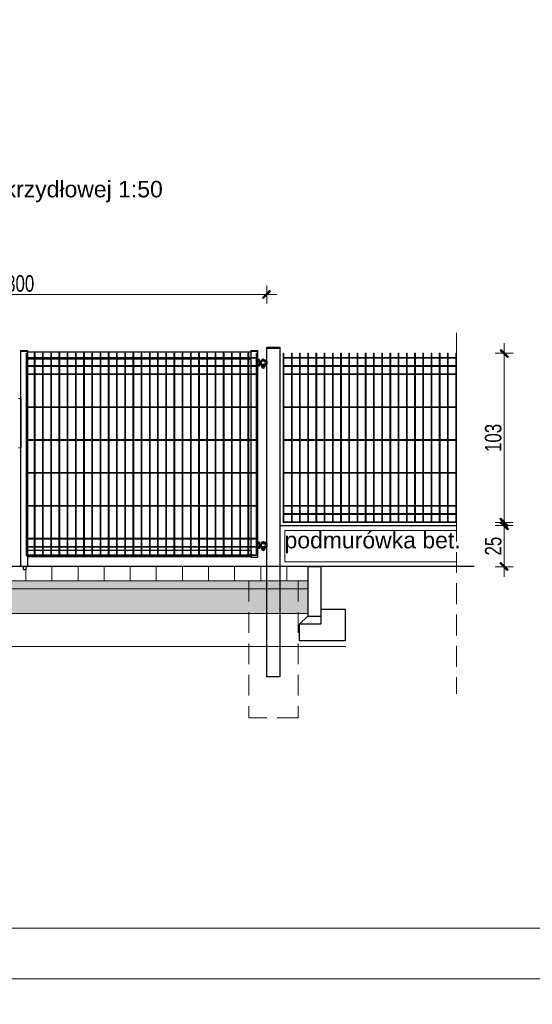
# Model space of a CAD drawing. Header units: millimetres. Extents: x 14041 to 23361, y -6349 to 12956.
# Tile 13 of 106: x 21755 to 22379, y -3410 to -2212. Entities that reach past the tile are written whole.
import ezdxf

# ---------------------------------------------------------------- set-up
doc = ezdxf.new("R2010")
doc.units = ezdxf.units.MM
doc.linetypes.add('KRESKOWA', pattern=[19.05, 12.7, -6.35])
for name, color, linetype, lineweight in [('__A-Wymiary', 7, 'Continuous', 13), ('A-ogrodzenie', 6, 'Continuous', 9), ('A-opisy', 7, 'Continuous', 18), ('A-przekrojowa', 5, 'Continuous', 35), ('A-przerywana', 4, 'KRESKOWA', 5), ('A-Tabelka', 7, 'Continuous', 18), ('A-teren', 7, 'Continuous', 30), ('A-WYMIARY', 7, 'Continuous', 9), ('A-wypełnienie', 252, 'Continuous', 9)]:
    doc.layers.add(name, color=color, linetype=linetype, lineweight=lineweight)
doc.styles.add('OP.3', font='arial.ttf', dxfattribs={"height": 16})
doc.styles.add('WYMIARY', font='swisscl.ttf')
doc.dimstyles.new('G100', dxfattribs={"dimtxt": 20, "dimasz": 1.55, "dimexe": 1.25, "dimexo": 0.625, "dimgap": 3, "dimtad": 1, "dimdec": 1, "dimrnd": 0.5, "dimzin": 9, "dimtxsty": 'WYMIARY', "dimblk": 'W', "dimcen": 3, "dimse1": 1, "dimse2": 1, "dimclrd": 256, "dimclrt": 7, "dimadec": 0, "dimazin": 0, "dimtm": 1e-09, "dimtfac": 1, "dimtdec": 1, "dimtmove": 0, "dimatfit": 0, "dimldrblk": 'W', "dimfxl": 0, "dimlwd": 9, "dimarcsym": 0})

# ---------------------------------------------------------------- blocks, each defined once
blk = doc.blocks.new('W')
at = {"layer": 'A-WYMIARY'}
h = blk.add_hatch(color=256, dxfattribs=at)
h.paths.add_polyline_path([(0, 0.76), (0, 0), (0.65, 0), (2.98, 2.33), (2.27, 3.04)])
h.paths.add_polyline_path([(-0.56, 0.21), (-0.76, 0), (0, 0), (0, 0.76)])
h.paths.add_polyline_path([(0, -0.65), (0.15, -0.5), (0.65, 0), (0, 0)])
h.paths.add_polyline_path([(0, 0), (-0.76, 0), (-3.39, -2.62), (-2.68, -3.33), (0, -0.65)])
blk.add_hatch(color=256, dxfattribs=at).paths.add_polyline_path([(-0.76, 0), (-3.39, -2.62), (-2.68, -3.33), (0, -0.65), (0, 0)])
for p, q in [((-8, 0), (8, 0)), ((-0.56, 0.21), (-3.39, -2.62)), ((-0.56, 0.21), (2.27, 3.04)), ((0, -7), (0, 7)), ((0.15, -0.5), (2.98, 2.33)), ((2.27, 3.04), (2.98, 2.33)), ((-3.39, -2.62), (-2.68, -3.33)), ((0.15, -0.5), (-2.68, -3.33))]:
    blk.add_line(p, q, dxfattribs=at)
blk = doc.blocks.new('*D1662')
at = {"layer": 'A-WYMIARY', "lineweight": 9, "ltscale": 2}
blk.add_line((21457.1, -2546.1), (22054, -2546.1), dxfattribs=at)
at = {"layer": 'Defpoints', "color": 0}
for p in [(22055.6, -2546.1), (21455.6, -2560.7), (22055.6, -2563.7)]:
    blk.add_point(p, dxfattribs=at)
at = {"layer": 'A-WYMIARY', "linetype": 'ByBlock', "lineweight": 9, "xscale": 1.55, "yscale": 1.55, "zscale": 1.55, "rotation": 180}
blk.add_blockref('W', (21455.6, -2546.1), dxfattribs=at)
at = {"layer": 'A-WYMIARY', "linetype": 'ByBlock', "lineweight": 9, "xscale": 1.55, "yscale": 1.55, "zscale": 1.55}
blk.add_blockref('W', (22055.6, -2546.1), dxfattribs=at)
at = {"layer": 'A-WYMIARY', "color": 7, "lineweight": 15, "ltscale": 2, "insert": (21755.6, -2532.9), "char_height": 20, "attachment_point": 5, "style": 'WYMIARY'}
blk.add_mtext('300', dxfattribs=at)
blk = doc.blocks.new('*D1664')
at = {"layer": 'A-WYMIARY', "lineweight": 9, "ltscale": 2}
blk.add_line((22344.6, -2619.2), (22344.6, -2822.1), dxfattribs=at)
at = {"layer": 'Defpoints', "color": 0}
for p in [(22286.5, -2617.7), (22286.5, -2823.7), (22344.6, -2823.7)]:
    blk.add_point(p, dxfattribs=at)
at = {"layer": 'A-WYMIARY', "linetype": 'ByBlock', "lineweight": 9, "xscale": 1.55, "yscale": 1.55, "zscale": 1.55}
for p, rotation in [((22344.6, -2617.7), 90), ((22344.6, -2823.7), 270)]:
    blk.add_blockref('W', p, dxfattribs=dict(at, rotation=rotation))
at = {"layer": 'A-WYMIARY', "color": 7, "lineweight": 15, "ltscale": 2, "insert": (22331.3, -2720.7), "char_height": 20, "attachment_point": 5, "rotation": 90, "style": 'WYMIARY'}
blk.add_mtext('103', dxfattribs=at)
blk = doc.blocks.new('*D1665')
at = {"layer": 'A-WYMIARY', "lineweight": 9, "ltscale": 2}
blk.add_line((22344.6, -2828.8), (22344.6, -2875.7), dxfattribs=at)
at = {"layer": 'Defpoints', "color": 0}
for p in [(22286.5, -2827.3), (22286.5, -2877.3), (22344.6, -2877.3)]:
    blk.add_point(p, dxfattribs=at)
at = {"layer": 'A-WYMIARY', "linetype": 'ByBlock', "lineweight": 9, "xscale": 1.55, "yscale": 1.55, "zscale": 1.55}
for p, rotation in [((22344.6, -2827.3), 90), ((22344.6, -2877.3), 270)]:
    blk.add_blockref('W', p, dxfattribs=dict(at, rotation=rotation))
at = {"layer": 'A-WYMIARY', "color": 7, "lineweight": 15, "ltscale": 2, "insert": (22331.3, -2852.3), "char_height": 20, "attachment_point": 5, "rotation": 90, "style": 'WYMIARY'}
blk.add_mtext('25', dxfattribs=at)

msp = doc.modelspace()

# ---------------------------------------------------------------- hatches: boundary and pattern name
at = {"layer": 'A-wypełnienie', "transparency": 33554687}
h = msp.add_hatch(dxfattribs=at)
h.set_pattern_fill('ANSI31', color=256, scale=10, angle=135)
h.set_pattern_definition([(90, (-524655.004, -326438.2), (-31.75, 2e-15), [])])
edge = h.paths.add_edge_path()
edge.add_line((22105.58, -2877.36), (21405.58, -2877.29))
edge.add_line((21405.58, -2877.29), (21405.58, -2894.41))
edge.add_line((21405.58, -2894.41), (22105.58, -2894.41))
at = {"layer": 'A-wypełnienie'}
h = msp.add_hatch(dxfattribs=at)
h.set_pattern_fill('AR-SAND', color=256, scale=0.1, angle=90, style=0)
h.set_pattern_definition([(127.5, (-524655.004, -326438.2014), (-4.894132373, -0.16000313), [0, -3.8608, 0, -4.318, 0, -4.1275]), (97.5, (-524655.004, -326438.2014), (-7.168251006, 4.49523283), [0, -2.0828, 0, -3.4798, 0, -1.3335]), (57.5, (-524655.004, -326441.3256), (-0.014371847, 7.909923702), [0, -1.27, 0, -4.572, 0, -5.969]), (47.5, (-524655.004, -326441.3256), (-2.22929323, 7.635564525), [0, -0.635, 0, -2.9972, 0, -3.429])])
h.paths.add_polyline_path([(22105.58, -2904.41), (21405.58, -2904.41), (21405.58, -2894.41), (22105.58, -2894.38)])
at = {"layer": 'A-wypełnienie', "ltscale": 0.5}
h = msp.add_hatch(dxfattribs=at)
h.set_pattern_fill('AR-SAND', color=256, scale=0.3, angle=90, style=0)
h.set_pattern_definition([(127.5, (-524655.004, -326438.201), (-14.68239712, -0.4800094), [0, -11.5824, 0, -12.954, 0, -12.3825]), (97.5, (-524655.004, -326438.201), (-21.504753, 13.4856985), [0, -6.2484, 0, -10.4394, 0, -4.0005]), (57.5, (-524655.004, -326447.574), (-0.04311554, 23.7297711), [0, -3.81, 0, -13.716, 0, -17.907]), (47.5, (-524655.004, -326447.574), (-6.6878797, 22.9066936), [0, -1.905, 0, -8.9916, 0, -10.287])])
h.paths.add_polyline_path([(22105.58, -2934.41), (21405.58, -2934.41), (21405.58, -2904.41), (22105.58, -2904.41)])

# ---------------------------------------------------------------- linework, layer by layer
for p, q in [((22044.78, -2632.18), (22044.78, -2626.4)), ((22044.78, -2626.91), (22044.9, -2626.91)), ((22044.9, -2631.67), (22044.78, -2631.67)), ((22045.2, -2625.37), (22044.9, -2626.35)), ((22044.9, -2625.89), (22045.2, -2625.37)), ((22044.9, -2626.35), (22044.9, -2625.89)), ((22044.9, -2629.29), (22044.9, -2626.35)), ((22044.9, -2632.24), (22044.9, -2629.29)), ((22045.2, -2631.25), (22044.9, -2632.24)), ((22044.9, -2632.24), (22044.9, -2632.69)), ((22045.2, -2633.22), (22044.9, -2632.69)), ((22046.8, -2625.37), (22045.2, -2625.37)), ((22046.8, -2627.33), (22045.2, -2627.33)), ((22046.8, -2631.25), (22045.2, -2631.25)), ((22046.8, -2633.22), (22045.2, -2633.22)), ((22046.8, -2625.37), (22047.1, -2626.35)), ((22046.8, -2625.37), (22047.1, -2625.89)), ((22046.8, -2631.25), (22047.1, -2632.24)), ((22047.1, -2632.69), (22046.8, -2633.22)), ((22047.1, -2626.35), (22047.1, -2625.89)), ((22047.1, -2629.29), (22047.1, -2626.35)), ((22047.1, -2627.29), (22047.5, -2627.29)), ((22047.1, -2632.24), (22047.1, -2629.29)), ((22047.5, -2631.29), (22047.1, -2631.29)), ((22047.1, -2632.24), (22047.1, -2632.69)), ((22047.5, -2627.29), (22047.5, -2631.29)), ((22047.5, -2627.69), (22048.58, -2627.69)), ((22047.5, -2627.94), (22048.56, -2627.94)), ((22047.5, -2630.65), (22048.56, -2630.65)), ((22048.58, -2630.89), (22047.5, -2630.89)), ((22048.56, -2627.69), (22049.09, -2627.49)), ((22048.56, -2627.69), (22048.56, -2630.89)), ((22049.09, -2631.09), (22048.56, -2630.89)), ((22049.18, -2626.09), (22049.18, -2626.89)), ((22050.78, -2626.09), (22049.18, -2626.09)), ((22049.18, -2626.89), (22050.78, -2626.89)), ((22053.18, -2626.94), (22049.18, -2626.94)), ((22049.18, -2627.34), (22049.18, -2626.94)), ((22053.18, -2627.34), (22049.18, -2627.34)), ((22053.18, -2631.24), (22049.18, -2631.24)), ((22049.18, -2631.64), (22049.18, -2631.24)), ((22053.18, -2631.64), (22049.18, -2631.64)), ((22049.18, -2631.69), (22049.18, -2632.49)), ((22050.78, -2631.69), (22049.18, -2631.69)), ((22049.18, -2632.49), (22050.78, -2632.49)), ((22052.86, -2632.59), (22049.5, -2632.59)), ((22049.5, -2634.09), (22049.5, -2632.59)), ((22052.86, -2634.09), (22049.5, -2634.09)), ((22049.58, -2632.59), (22049.58, -2632.49)), ((22052.68, -2625.65), (22049.68, -2625.65)), ((22049.98, -2625.77), (22049.98, -2625.65)), ((22052.38, -2625.77), (22049.98, -2625.77)), ((22050.38, -2626.09), (22050.38, -2625.85)), ((22054.38, -2626.09), (22050.78, -2626.09)), ((22054.38, -2626.89), (22050.78, -2626.89)), ((22050.78, -2631.69), (22054.38, -2631.69)), ((22050.78, -2632.49), (22054.38, -2632.49)), ((22051.98, -2625.85), (22051.98, -2626.09)), ((22052.38, -2625.65), (22052.38, -2625.77)), ((22052.78, -2632.49), (22052.78, -2632.59)), ((22052.86, -2632.59), (22052.86, -2634.09)), ((22053.18, -2626.94), (22053.18, -2627.34)), ((22053.18, -2631.24), (22053.18, -2631.64)), ((22054.78, -2627.29), (22054.78, -2631.29)), ((22055.58, -2627.29), (22055.58, -2631.29)), ((22071.57, -2827.29), (22286.51, -2827.29)), ((22045.2, -2847.37), (22044.9, -2848.35)), ((22044.9, -2847.89), (22045.2, -2847.37)), ((22044.9, -2848.35), (22044.9, -2847.89)), ((22044.9, -2851.29), (22044.9, -2848.35)), ((22046.8, -2847.37), (22045.2, -2847.37)), ((22046.8, -2849.33), (22045.2, -2849.33)), ((22046.8, -2847.37), (22047.1, -2848.35)), ((22046.8, -2847.37), (22047.1, -2847.89)), ((22047.1, -2848.35), (22047.1, -2847.89)), ((22047.1, -2851.29), (22047.1, -2848.35)), ((22047.1, -2849.29), (22047.5, -2849.29)), ((22047.5, -2849.29), (22047.5, -2853.29)), ((22047.5, -2849.69), (22048.58, -2849.69)), ((22047.5, -2849.94), (22048.56, -2849.94)), ((22048.56, -2849.69), (22049.09, -2849.49)), ((22048.56, -2849.69), (22048.56, -2852.89)), ((22049.18, -2848.09), (22049.18, -2848.89)), ((22050.78, -2848.09), (22049.18, -2848.09)), ((22049.18, -2848.89), (22050.78, -2848.89)), ((22053.18, -2848.94), (22049.18, -2848.94)), ((22049.18, -2849.34), (22049.18, -2848.94)), ((22053.18, -2849.34), (22049.18, -2849.34)), ((22052.68, -2847.65), (22049.68, -2847.65)), ((22049.98, -2847.77), (22049.98, -2847.65)), ((22052.38, -2847.77), (22049.98, -2847.77)), ((22050.38, -2848.09), (22050.38, -2847.85)), ((22054.38, -2848.09), (22050.78, -2848.09)), ((22054.38, -2848.89), (22050.78, -2848.89)), ((22051.98, -2847.85), (22051.98, -2848.09)), ((22052.38, -2847.65), (22052.38, -2847.77)), ((22053.18, -2848.94), (22053.18, -2849.34)), ((22054.78, -2849.29), (22054.78, -2853.29)), ((22055.58, -2849.29), (22055.58, -2853.29)), ((22044.9, -2854.24), (22044.9, -2851.29)), ((22045.2, -2853.25), (22044.9, -2854.24)), ((22044.9, -2854.24), (22044.9, -2854.69)), ((22045.2, -2855.22), (22044.9, -2854.69)), ((22046.8, -2853.25), (22045.2, -2853.25)), ((22046.8, -2855.22), (22045.2, -2855.22)), ((22046.8, -2853.25), (22047.1, -2854.24)), ((22047.1, -2854.69), (22046.8, -2855.22)), ((22047.1, -2854.24), (22047.1, -2851.29)), ((22047.5, -2853.29), (22047.1, -2853.29)), ((22047.1, -2854.24), (22047.1, -2854.69)), ((22047.5, -2852.65), (22048.56, -2852.65)), ((22048.58, -2852.89), (22047.5, -2852.89)), ((22049.09, -2853.09), (22048.56, -2852.89)), ((22053.18, -2853.24), (22049.18, -2853.24)), ((22049.18, -2853.64), (22049.18, -2853.24)), ((22053.18, -2853.64), (22049.18, -2853.64)), ((22049.18, -2853.69), (22049.18, -2854.49)), ((22050.78, -2853.69), (22049.18, -2853.69)), ((22049.18, -2854.49), (22050.78, -2854.49)), ((22052.86, -2854.59), (22049.5, -2854.59)), ((22049.5, -2856.09), (22049.5, -2854.59)), ((22052.86, -2856.09), (22049.5, -2856.09)), ((22049.58, -2854.59), (22049.58, -2854.49)), ((22050.78, -2853.69), (22054.38, -2853.69)), ((22050.78, -2854.49), (22054.38, -2854.49)), ((22052.78, -2854.49), (22052.78, -2854.59)), ((22052.86, -2854.59), (22052.86, -2856.09)), ((22053.18, -2853.24), (22053.18, -2853.64)), ((21759.78, -2880.89), (21759.78, -2877.29)), ((21759.78, -2880.89), (21759.78, -2877.29)), ((21759.78, -2880.89), (21760.18, -2881.29)), ((21759.78, -2880.89), (21760.18, -2881.29)), ((21762.18, -2881.29), (21760.18, -2881.29)), ((21762.18, -2881.29), (21760.18, -2881.29)), ((21762.58, -2880.89), (21762.18, -2881.29)), ((21762.58, -2880.89), (21762.18, -2881.29)), ((21762.58, -2877.29), (21762.58, -2880.89)), ((21762.58, -2877.29), (21762.58, -2880.89))]:
    msp.add_line(p, q)
for points in [[(22071.58, -2611.29), (22055.58, -2611.29), (22055.58, -2610.29), (22071.58, -2610.29)], [(21764.58, -2615.29), (21756.58, -2615.29), (21756.58, -2614.29), (21764.58, -2614.29)], [(21764.58, -2877.29), (21756.58, -2877.29), (21756.58, -2615.29), (21764.58, -2615.29)], [(22036.58, -2616.29), (21764.58, -2616.29), (21764.58, -2624.29), (22036.58, -2624.29)], [(22044.58, -2615.29), (22036.58, -2615.29), (22036.58, -2614.29), (22044.58, -2614.29)], [(22044.58, -2866.29), (22036.58, -2866.29), (22036.58, -2615.29), (22044.58, -2615.29)], [(22071.58, -3011.29), (22055.58, -3011.29), (22055.58, -2611.29), (22071.58, -2611.29)], [(22036.58, -2865.29), (21764.58, -2865.29), (21764.58, -2857.29), (22036.58, -2857.29)]]:
    msp.add_lwpolyline(points, close=True)
for centre, radius, start, end in [((22046.82, -2626.29), 1.92, 181.65457, 212.72968), ((22046.82, -2632.18), 1.92, 181.65457, 212.72968), ((22045.18, -2626.29), 1.92, 327.27033, 358.34543), ((22045.18, -2632.18), 1.92, 327.27033, 358.34543), ((22054.93, -2629.29), 6.57, 165.89647, 194.10216), ((22062.53, -2629.29), 13.55, 172.36356, 187.63578), ((22050.68, -2629.29), 2.4, 125.70064, 131.54083), ((22050.68, -2629.29), 2.4, 228.42273, 234.29936), ((22051.18, -2634.09), 1.6, 180, 0), ((22051.18, -2626.81), 1.89, 37.59421, 142.4058), ((22050.3, -2625.85), 0.08, 0, 90), ((22052.06, -2625.85), 0.08, 90, 180), ((22051.68, -2629.29), 2.4, 305.70064, 54.29936), ((22054.38, -2627.29), 1.2, 0, 90), ((22054.38, -2627.29), 0.4, 0, 90), ((22054.38, -2631.29), 1.2, 270, 0), ((22054.38, -2631.29), 0.4, 270, 0), ((22046.82, -2848.29), 1.92, 181.65457, 212.72968), ((22045.18, -2848.29), 1.92, 327.27033, 358.34543), ((22054.93, -2851.29), 6.57, 165.89647, 194.10216), ((22062.53, -2851.29), 13.55, 172.36356, 187.63578), ((22050.68, -2851.29), 2.4, 125.70064, 131.54083), ((22051.18, -2848.81), 1.89, 37.59421, 142.4058), ((22050.3, -2847.85), 0.08, 0, 90), ((22052.06, -2847.85), 0.08, 90, 180), ((22051.68, -2851.29), 2.4, 305.70064, 54.29936), ((22054.38, -2849.29), 1.2, 0, 90), ((22054.38, -2849.29), 0.4, 0, 90), ((22046.82, -2854.18), 1.92, 181.65457, 212.72968), ((22045.18, -2854.18), 1.92, 327.27033, 358.34543), ((22050.68, -2851.29), 2.4, 228.42273, 234.29936), ((22051.18, -2856.09), 1.6, 180, 0), ((22054.38, -2853.29), 1.2, 270, 0), ((22054.38, -2853.29), 0.4, 270, 0)]:
    msp.add_arc(centre, radius, start, end)
for points in [[(22045.2, -2627.33), (22045.16, -2627.49), (22045.12, -2627.65), (22045.04, -2627.97), (22045.01, -2628.14), (22044.93, -2628.63), (22044.9, -2628.96), (22044.9, -2629.29)], [(22044.9, -2629.29), (22044.9, -2629.46), (22044.91, -2629.62), (22044.94, -2629.96), (22044.96, -2630.12), (22045.04, -2630.62), (22045.11, -2630.94), (22045.2, -2631.25)], [(22046.8, -2627.33), (22046.84, -2627.49), (22046.89, -2627.65), (22046.96, -2627.97), (22046.99, -2628.14), (22047.07, -2628.63), (22047.1, -2628.96), (22047.1, -2629.29)], [(22047.1, -2629.29), (22047.1, -2629.46), (22047.09, -2629.62), (22047.07, -2629.96), (22047.05, -2630.12), (22046.97, -2630.62), (22046.89, -2630.94), (22046.8, -2631.25)], [(22045.2, -2849.33), (22045.16, -2849.49), (22045.12, -2849.65), (22045.04, -2849.97), (22045.01, -2850.14), (22044.93, -2850.63), (22044.9, -2850.96), (22044.9, -2851.29)], [(22046.8, -2849.33), (22046.84, -2849.49), (22046.89, -2849.65), (22046.96, -2849.97), (22046.99, -2850.14), (22047.07, -2850.63), (22047.1, -2850.96), (22047.1, -2851.29)], [(22044.9, -2851.29), (22044.9, -2851.46), (22044.91, -2851.62), (22044.94, -2851.96), (22044.96, -2852.12), (22045.04, -2852.62), (22045.11, -2852.94), (22045.2, -2853.25)], [(22047.1, -2851.29), (22047.1, -2851.46), (22047.09, -2851.62), (22047.07, -2851.96), (22047.05, -2852.12), (22046.97, -2852.62), (22046.89, -2852.94), (22046.8, -2853.25)]]:
    msp.add_open_spline(points, degree=3, knots=[0, 0, 0, 0, 0.25, 0.25, 0.5, 0.5, 1, 1, 1, 1])
at = {"layer": 'A-ogrodzenie', "color": 8}
for p, q in [((22075.57, -2823.69), (22075.57, -2617.69)), ((22076.5, -2617.69), (22075.57, -2617.69)), ((22076.5, -2823.69), (22076.5, -2617.69)), ((22086.5, -2622.76), (22076.5, -2622.76)), ((22085.57, -2823.69), (22085.57, -2617.69)), ((22086.5, -2617.69), (22085.57, -2617.69)), ((22086.5, -2823.69), (22086.5, -2617.69)), ((22095.57, -2622.76), (22086.5, -2622.76)), ((22095.57, -2823.69), (22095.57, -2617.69)), ((22096.5, -2617.69), (22095.57, -2617.69)), ((22096.5, -2823.69), (22096.5, -2617.69)), ((22105.57, -2622.76), (22096.5, -2622.76)), ((22105.57, -2823.69), (22105.57, -2617.69)), ((22106.5, -2617.69), (22105.57, -2617.69)), ((22106.5, -2823.69), (22106.5, -2617.69)), ((22115.57, -2622.76), (22106.5, -2622.76)), ((22115.57, -2823.69), (22115.57, -2617.69)), ((22116.5, -2617.69), (22115.57, -2617.69)), ((22116.5, -2823.69), (22116.5, -2617.69)), ((22125.57, -2622.76), (22116.5, -2622.76)), ((22125.57, -2823.69), (22125.57, -2617.69)), ((22126.5, -2617.69), (22125.57, -2617.69)), ((22126.5, -2823.69), (22126.5, -2617.69)), ((22135.57, -2622.76), (22126.5, -2622.76)), ((22135.57, -2823.69), (22135.57, -2617.69)), ((22136.5, -2617.69), (22135.57, -2617.69)), ((22136.5, -2823.69), (22136.5, -2617.69)), ((22145.57, -2622.76), (22136.5, -2622.76)), ((22145.57, -2823.69), (22145.57, -2617.69)), ((22146.5, -2617.69), (22145.57, -2617.69)), ((22146.5, -2823.69), (22146.5, -2617.69)), ((22155.57, -2622.76), (22146.5, -2622.76)), ((22155.57, -2823.69), (22155.57, -2617.69)), ((22156.5, -2617.69), (22155.57, -2617.69)), ((22156.5, -2823.69), (22156.5, -2617.69)), ((22165.57, -2622.76), (22156.5, -2622.76)), ((22165.57, -2823.69), (22165.57, -2617.69)), ((22166.5, -2617.69), (22165.57, -2617.69)), ((22166.5, -2823.69), (22166.5, -2617.69)), ((22175.57, -2622.76), (22166.5, -2622.76)), ((22175.57, -2823.69), (22175.57, -2617.69)), ((22176.5, -2617.69), (22175.57, -2617.69)), ((22176.5, -2823.69), (22176.5, -2617.69)), ((22185.57, -2622.76), (22176.5, -2622.76)), ((22185.57, -2823.69), (22185.57, -2617.69)), ((22186.5, -2617.69), (22185.57, -2617.69)), ((22186.5, -2823.69), (22186.5, -2617.69)), ((22195.57, -2622.76), (22186.5, -2622.76)), ((22195.57, -2823.69), (22195.57, -2617.69)), ((22196.5, -2617.69), (22195.57, -2617.69)), ((22196.5, -2823.69), (22196.5, -2617.69)), ((22205.57, -2622.76), (22196.5, -2622.76)), ((22205.57, -2823.69), (22205.57, -2617.69)), ((22206.5, -2617.69), (22205.57, -2617.69)), ((22206.5, -2823.69), (22206.5, -2617.69)), ((22215.57, -2622.76), (22206.5, -2622.76)), ((22215.57, -2823.69), (22215.57, -2617.69)), ((22216.5, -2617.69), (22215.57, -2617.69)), ((22216.5, -2823.69), (22216.5, -2617.69)), ((22225.57, -2622.76), (22216.5, -2622.76)), ((22225.57, -2823.69), (22225.57, -2617.69)), ((22226.5, -2617.69), (22225.57, -2617.69)), ((22226.5, -2823.69), (22226.5, -2617.69)), ((22235.57, -2622.76), (22226.5, -2622.76)), ((22235.57, -2823.69), (22235.57, -2617.69)), ((22236.5, -2617.69), (22235.57, -2617.69)), ((22236.5, -2823.69), (22236.5, -2617.69)), ((22245.57, -2622.76), (22236.5, -2622.76)), ((22245.57, -2823.69), (22245.57, -2617.69)), ((22246.5, -2617.69), (22245.57, -2617.69)), ((22246.5, -2823.69), (22246.5, -2617.69)), ((22255.57, -2622.76), (22246.5, -2622.76)), ((22255.57, -2823.69), (22255.57, -2617.69)), ((22255.57, -2617.69), (22256.5, -2617.69)), ((22256.5, -2823.69), (22256.5, -2617.69)), ((22265.57, -2622.76), (22256.5, -2622.76)), ((22265.57, -2823.69), (22265.57, -2617.69)), ((22266.5, -2617.69), (22265.57, -2617.69)), ((22266.5, -2617.69), (22265.57, -2617.69)), ((22266.5, -2823.69), (22266.5, -2617.69)), ((22275.57, -2622.76), (22266.5, -2622.76)), ((22275.57, -2823.69), (22275.57, -2617.69)), ((22276.5, -2617.69), (22275.57, -2617.69)), ((22276.5, -2823.69), (22276.5, -2617.69)), ((22285.57, -2622.76), (22276.5, -2622.76)), ((22285.57, -2823.69), (22285.57, -2617.69)), ((22286.5, -2617.69), (22285.57, -2617.69)), ((22286.5, -2823.69), (22286.5, -2617.69)), ((22086.5, -2623.69), (22076.5, -2623.69)), ((22085.57, -2632.76), (22076.5, -2632.76)), ((22085.57, -2633.69), (22076.5, -2633.69)), ((22095.57, -2623.69), (22086.5, -2623.69)), ((22095.57, -2632.76), (22086.5, -2632.76)), ((22095.57, -2633.69), (22086.5, -2633.69)), ((22105.57, -2623.69), (22096.5, -2623.69)), ((22105.57, -2632.76), (22096.5, -2632.76)), ((22105.57, -2633.69), (22096.5, -2633.69)), ((22115.57, -2623.69), (22106.5, -2623.69)), ((22115.57, -2632.76), (22106.5, -2632.76)), ((22115.57, -2633.69), (22106.5, -2633.69)), ((22125.57, -2623.69), (22116.5, -2623.69)), ((22125.57, -2632.76), (22116.5, -2632.76)), ((22125.57, -2633.69), (22116.5, -2633.69)), ((22135.57, -2623.69), (22126.5, -2623.69)), ((22135.57, -2632.76), (22126.5, -2632.76)), ((22135.57, -2633.69), (22126.5, -2633.69)), ((22145.57, -2623.69), (22136.5, -2623.69)), ((22145.57, -2632.76), (22136.5, -2632.76)), ((22145.57, -2633.69), (22136.5, -2633.69)), ((22155.57, -2623.69), (22146.5, -2623.69)), ((22155.57, -2632.76), (22146.5, -2632.76)), ((22155.57, -2633.69), (22146.5, -2633.69)), ((22165.57, -2623.69), (22156.5, -2623.69)), ((22165.57, -2632.76), (22156.5, -2632.76)), ((22165.57, -2633.69), (22156.5, -2633.69)), ((22175.57, -2623.69), (22166.5, -2623.69)), ((22175.57, -2632.76), (22166.5, -2632.76)), ((22175.57, -2633.69), (22166.5, -2633.69)), ((22185.57, -2623.69), (22176.5, -2623.69)), ((22185.57, -2632.76), (22176.5, -2632.76)), ((22185.57, -2633.69), (22176.5, -2633.69)), ((22195.57, -2623.69), (22186.5, -2623.69)), ((22195.57, -2632.76), (22186.5, -2632.76)), ((22195.57, -2633.69), (22186.5, -2633.69)), ((22205.57, -2623.69), (22196.5, -2623.69)), ((22205.57, -2632.76), (22196.5, -2632.76)), ((22205.57, -2633.69), (22196.5, -2633.69)), ((22215.57, -2623.69), (22206.5, -2623.69)), ((22215.57, -2632.76), (22206.5, -2632.76)), ((22215.57, -2633.69), (22206.5, -2633.69)), ((22225.57, -2623.69), (22216.5, -2623.69)), ((22225.57, -2632.76), (22216.5, -2632.76)), ((22225.57, -2633.69), (22216.5, -2633.69)), ((22235.57, -2623.69), (22226.5, -2623.69)), ((22235.57, -2632.76), (22226.5, -2632.76)), ((22235.57, -2633.69), (22226.5, -2633.69)), ((22245.57, -2623.69), (22236.5, -2623.69)), ((22245.57, -2632.76), (22236.5, -2632.76)), ((22245.57, -2633.69), (22236.5, -2633.69)), ((22255.57, -2623.69), (22246.5, -2623.69)), ((22255.57, -2632.76), (22246.5, -2632.76)), ((22255.57, -2633.69), (22246.5, -2633.69)), ((22265.57, -2623.69), (22256.5, -2623.69)), ((22265.57, -2632.76), (22256.5, -2632.76)), ((22265.57, -2633.69), (22256.5, -2633.69)), ((22275.57, -2623.69), (22266.5, -2623.69)), ((22275.57, -2632.76), (22266.5, -2632.76)), ((22275.57, -2633.69), (22266.5, -2633.69)), ((22285.57, -2623.69), (22276.5, -2623.69)), ((22285.57, -2632.76), (22276.5, -2632.76)), ((22285.57, -2633.69), (22276.5, -2633.69)), ((22085.57, -2642.76), (22076.5, -2642.76)), ((22085.57, -2643.69), (22076.5, -2643.69)), ((22095.57, -2642.76), (22086.5, -2642.76)), ((22095.57, -2643.69), (22086.5, -2643.69)), ((22105.57, -2642.76), (22096.5, -2642.76)), ((22105.57, -2643.69), (22096.5, -2643.69)), ((22115.57, -2642.76), (22106.5, -2642.76)), ((22115.57, -2643.69), (22106.5, -2643.69)), ((22125.57, -2642.76), (22116.5, -2642.76)), ((22125.57, -2643.69), (22116.5, -2643.69)), ((22135.57, -2642.76), (22126.5, -2642.76)), ((22135.57, -2643.69), (22126.5, -2643.69)), ((22145.57, -2642.76), (22136.5, -2642.76)), ((22145.57, -2643.69), (22136.5, -2643.69)), ((22155.57, -2642.76), (22146.5, -2642.76)), ((22155.57, -2643.69), (22146.5, -2643.69)), ((22165.57, -2642.76), (22156.5, -2642.76)), ((22165.57, -2643.69), (22156.5, -2643.69)), ((22175.57, -2642.76), (22166.5, -2642.76)), ((22175.57, -2643.69), (22166.5, -2643.69)), ((22185.57, -2642.76), (22176.5, -2642.76)), ((22185.57, -2643.69), (22176.5, -2643.69)), ((22195.57, -2642.76), (22186.5, -2642.76)), ((22195.57, -2643.69), (22186.5, -2643.69)), ((22205.57, -2642.76), (22196.5, -2642.76)), ((22205.57, -2643.69), (22196.5, -2643.69)), ((22215.57, -2642.76), (22206.5, -2642.76)), ((22215.57, -2643.69), (22206.5, -2643.69)), ((22225.57, -2642.76), (22216.5, -2642.76)), ((22225.57, -2643.69), (22216.5, -2643.69)), ((22235.57, -2642.76), (22226.5, -2642.76)), ((22235.57, -2643.69), (22226.5, -2643.69)), ((22245.57, -2642.76), (22236.5, -2642.76)), ((22245.57, -2643.69), (22236.5, -2643.69)), ((22255.57, -2642.76), (22246.5, -2642.76)), ((22255.57, -2643.69), (22246.5, -2643.69)), ((22265.57, -2642.76), (22256.5, -2642.76)), ((22265.57, -2643.69), (22256.5, -2643.69)), ((22275.57, -2642.76), (22266.5, -2642.76)), ((22275.57, -2643.69), (22266.5, -2643.69)), ((22285.57, -2642.76), (22276.5, -2642.76)), ((22285.57, -2643.69), (22276.5, -2643.69)), ((21755.4, -2672.74), (21753.4, -2672.74)), ((21755.4, -2672.74), (21756.6, -2672.74)), ((21756.6, -2672.74), (21756.6, -2732.74)), ((22085.57, -2682.76), (22076.5, -2682.76)), ((22095.57, -2682.76), (22086.5, -2682.76)), ((22105.57, -2682.76), (22096.5, -2682.76)), ((22115.57, -2682.76), (22106.5, -2682.76)), ((22125.57, -2682.76), (22116.5, -2682.76)), ((22135.57, -2682.76), (22126.5, -2682.76)), ((22145.57, -2682.76), (22136.5, -2682.76)), ((22155.57, -2682.76), (22146.5, -2682.76)), ((22165.57, -2682.76), (22156.5, -2682.76)), ((22175.57, -2682.76), (22166.5, -2682.76)), ((22185.57, -2682.76), (22176.5, -2682.76)), ((22195.57, -2682.76), (22186.5, -2682.76)), ((22205.57, -2682.76), (22196.5, -2682.76)), ((22215.57, -2682.76), (22206.5, -2682.76)), ((22225.57, -2682.76), (22216.5, -2682.76)), ((22235.57, -2682.76), (22226.5, -2682.76)), ((22245.57, -2682.76), (22236.5, -2682.76)), ((22255.57, -2682.76), (22246.5, -2682.76)), ((22265.57, -2682.76), (22256.5, -2682.76)), ((22275.57, -2682.76), (22266.5, -2682.76)), ((22285.57, -2682.76), (22276.5, -2682.76)), ((22085.57, -2683.69), (22076.5, -2683.69)), ((22095.57, -2683.69), (22086.5, -2683.69)), ((22105.57, -2683.69), (22096.5, -2683.69)), ((22115.57, -2683.69), (22106.5, -2683.69)), ((22125.57, -2683.69), (22116.5, -2683.69)), ((22135.57, -2683.69), (22126.5, -2683.69)), ((22145.57, -2683.69), (22136.5, -2683.69)), ((22155.57, -2683.69), (22146.5, -2683.69)), ((22165.57, -2683.69), (22156.5, -2683.69)), ((22175.57, -2683.69), (22166.5, -2683.69)), ((22185.57, -2683.69), (22176.5, -2683.69)), ((22195.57, -2683.69), (22186.5, -2683.69)), ((22205.57, -2683.69), (22196.5, -2683.69)), ((22215.57, -2683.69), (22206.5, -2683.69)), ((22225.57, -2683.69), (22216.5, -2683.69)), ((22235.57, -2683.69), (22226.5, -2683.69)), ((22245.57, -2683.69), (22236.5, -2683.69)), ((22255.57, -2683.69), (22246.5, -2683.69)), ((22265.57, -2683.69), (22256.5, -2683.69)), ((22275.57, -2683.69), (22266.5, -2683.69)), ((22285.57, -2683.69), (22276.5, -2683.69)), ((22086.5, -2722.76), (22076.5, -2722.76)), ((22086.5, -2723.69), (22076.5, -2723.69)), ((22095.57, -2722.76), (22086.5, -2722.76)), ((22095.57, -2723.69), (22086.5, -2723.69)), ((22105.57, -2722.76), (22096.5, -2722.76)), ((22105.57, -2723.69), (22096.5, -2723.69)), ((22115.57, -2722.76), (22106.5, -2722.76)), ((22115.57, -2723.69), (22106.5, -2723.69)), ((22125.57, -2722.76), (22116.5, -2722.76)), ((22125.57, -2723.69), (22116.5, -2723.69)), ((22135.57, -2722.76), (22126.5, -2722.76)), ((22135.57, -2723.69), (22126.5, -2723.69)), ((22145.57, -2722.76), (22136.5, -2722.76)), ((22145.57, -2723.69), (22136.5, -2723.69)), ((22155.57, -2722.76), (22146.5, -2722.76)), ((22155.57, -2723.69), (22146.5, -2723.69)), ((22165.57, -2722.76), (22156.5, -2722.76)), ((22165.57, -2723.69), (22156.5, -2723.69)), ((22175.57, -2722.76), (22166.5, -2722.76)), ((22175.57, -2723.69), (22166.5, -2723.69)), ((22185.57, -2722.76), (22176.5, -2722.76)), ((22185.57, -2723.69), (22176.5, -2723.69)), ((22195.57, -2722.76), (22186.5, -2722.76)), ((22195.57, -2723.69), (22186.5, -2723.69)), ((22205.57, -2722.76), (22196.5, -2722.76)), ((22205.57, -2723.69), (22196.5, -2723.69)), ((22215.57, -2722.76), (22206.5, -2722.76)), ((22215.57, -2723.69), (22206.5, -2723.69)), ((22225.57, -2722.76), (22216.5, -2722.76)), ((22225.57, -2723.69), (22216.5, -2723.69)), ((22235.57, -2722.76), (22226.5, -2722.76)), ((22235.57, -2723.69), (22226.5, -2723.69)), ((22245.57, -2722.76), (22236.5, -2722.76)), ((22245.57, -2723.69), (22236.5, -2723.69)), ((22255.57, -2722.76), (22246.5, -2722.76)), ((22255.57, -2723.69), (22246.5, -2723.69)), ((22265.57, -2722.76), (22256.5, -2722.76)), ((22265.57, -2723.69), (22256.5, -2723.69)), ((22275.57, -2722.76), (22266.5, -2722.76)), ((22275.57, -2723.69), (22266.5, -2723.69)), ((22285.57, -2722.76), (22276.5, -2722.76)), ((22285.57, -2723.69), (22276.5, -2723.69)), ((21753.4, -2732.74), (21755.4, -2732.74)), ((21756.6, -2732.74), (21755.4, -2732.74)), ((22085.57, -2762.76), (22076.5, -2762.76)), ((22085.57, -2763.69), (22076.5, -2763.69)), ((22095.57, -2762.76), (22086.5, -2762.76)), ((22095.57, -2763.69), (22086.5, -2763.69)), ((22105.57, -2762.76), (22096.5, -2762.76)), ((22105.57, -2763.69), (22096.5, -2763.69)), ((22115.57, -2762.76), (22106.5, -2762.76)), ((22115.57, -2763.69), (22106.5, -2763.69)), ((22125.57, -2762.76), (22116.5, -2762.76)), ((22125.57, -2763.69), (22116.5, -2763.69)), ((22135.57, -2762.76), (22126.5, -2762.76)), ((22135.57, -2763.69), (22126.5, -2763.69)), ((22145.57, -2762.76), (22136.5, -2762.76)), ((22145.57, -2763.69), (22136.5, -2763.69)), ((22155.57, -2762.76), (22146.5, -2762.76)), ((22155.57, -2763.69), (22146.5, -2763.69)), ((22165.57, -2762.76), (22156.5, -2762.76)), ((22165.57, -2763.69), (22156.5, -2763.69)), ((22175.57, -2762.76), (22166.5, -2762.76)), ((22175.57, -2763.69), (22166.5, -2763.69)), ((22185.57, -2762.76), (22176.5, -2762.76)), ((22185.57, -2763.69), (22176.5, -2763.69)), ((22195.57, -2762.76), (22186.5, -2762.76)), ((22195.57, -2763.69), (22186.5, -2763.69)), ((22205.57, -2762.76), (22196.5, -2762.76)), ((22205.57, -2763.69), (22196.5, -2763.69)), ((22215.57, -2762.76), (22206.5, -2762.76)), ((22215.57, -2763.69), (22206.5, -2763.69)), ((22225.57, -2762.76), (22216.5, -2762.76)), ((22225.57, -2763.69), (22216.5, -2763.69)), ((22235.57, -2762.76), (22226.5, -2762.76)), ((22235.57, -2763.69), (22226.5, -2763.69)), ((22245.57, -2762.76), (22236.5, -2762.76)), ((22245.57, -2763.69), (22236.5, -2763.69)), ((22255.57, -2762.76), (22246.5, -2762.76)), ((22255.57, -2763.69), (22246.5, -2763.69)), ((22265.57, -2762.76), (22256.5, -2762.76)), ((22265.57, -2763.69), (22256.5, -2763.69)), ((22275.57, -2762.76), (22266.5, -2762.76)), ((22275.57, -2763.69), (22266.5, -2763.69)), ((22285.57, -2762.76), (22276.5, -2762.76)), ((22285.57, -2763.69), (22276.5, -2763.69)), ((22085.57, -2802.76), (22076.5, -2802.76)), ((22095.57, -2802.76), (22086.5, -2802.76)), ((22105.57, -2802.76), (22096.5, -2802.76)), ((22115.57, -2802.76), (22106.5, -2802.76)), ((22125.57, -2802.76), (22116.5, -2802.76)), ((22135.57, -2802.76), (22126.5, -2802.76)), ((22145.57, -2802.76), (22136.5, -2802.76)), ((22155.57, -2802.76), (22146.5, -2802.76)), ((22165.57, -2802.76), (22156.5, -2802.76)), ((22175.57, -2802.76), (22166.5, -2802.76)), ((22185.57, -2802.76), (22176.5, -2802.76)), ((22195.57, -2802.76), (22186.5, -2802.76)), ((22205.57, -2802.76), (22196.5, -2802.76)), ((22215.57, -2802.76), (22206.5, -2802.76)), ((22225.57, -2802.76), (22216.5, -2802.76)), ((22235.57, -2802.76), (22226.5, -2802.76)), ((22245.57, -2802.76), (22236.5, -2802.76)), ((22255.57, -2802.76), (22246.5, -2802.76)), ((22265.57, -2802.76), (22256.5, -2802.76)), ((22275.57, -2802.76), (22266.5, -2802.76)), ((22285.57, -2802.76), (22276.5, -2802.76)), ((22085.57, -2803.69), (22076.5, -2803.69)), ((22085.57, -2812.76), (22076.5, -2812.76)), ((22085.57, -2813.69), (22076.5, -2813.69)), ((22095.57, -2803.69), (22086.5, -2803.69)), ((22095.57, -2812.76), (22086.5, -2812.76)), ((22095.57, -2813.69), (22086.5, -2813.69)), ((22105.57, -2803.69), (22096.5, -2803.69)), ((22105.57, -2812.76), (22096.5, -2812.76)), ((22105.57, -2813.69), (22096.5, -2813.69)), ((22115.57, -2803.69), (22106.5, -2803.69)), ((22115.57, -2812.76), (22106.5, -2812.76)), ((22115.57, -2813.69), (22106.5, -2813.69)), ((22125.57, -2803.69), (22116.5, -2803.69)), ((22125.57, -2812.76), (22116.5, -2812.76)), ((22125.57, -2813.69), (22116.5, -2813.69)), ((22135.57, -2803.69), (22126.5, -2803.69)), ((22135.57, -2812.76), (22126.5, -2812.76)), ((22135.57, -2813.69), (22126.5, -2813.69)), ((22145.57, -2803.69), (22136.5, -2803.69)), ((22145.57, -2812.76), (22136.5, -2812.76)), ((22145.57, -2813.69), (22136.5, -2813.69)), ((22155.57, -2803.69), (22146.5, -2803.69)), ((22155.57, -2812.76), (22146.5, -2812.76)), ((22155.57, -2813.69), (22146.5, -2813.69)), ((22165.57, -2803.69), (22156.5, -2803.69)), ((22165.57, -2812.76), (22156.5, -2812.76)), ((22165.57, -2813.69), (22156.5, -2813.69)), ((22175.57, -2803.69), (22166.5, -2803.69)), ((22175.57, -2812.76), (22166.5, -2812.76)), ((22175.57, -2813.69), (22166.5, -2813.69)), ((22185.57, -2803.69), (22176.5, -2803.69)), ((22185.57, -2812.76), (22176.5, -2812.76)), ((22185.57, -2813.69), (22176.5, -2813.69)), ((22195.57, -2803.69), (22186.5, -2803.69)), ((22195.57, -2812.76), (22186.5, -2812.76)), ((22195.57, -2813.69), (22186.5, -2813.69)), ((22205.57, -2803.69), (22196.5, -2803.69)), ((22205.57, -2812.76), (22196.5, -2812.76)), ((22205.57, -2813.69), (22196.5, -2813.69)), ((22215.57, -2803.69), (22206.5, -2803.69)), ((22215.57, -2812.76), (22206.5, -2812.76)), ((22215.57, -2813.69), (22206.5, -2813.69)), ((22225.57, -2803.69), (22216.5, -2803.69)), ((22225.57, -2812.76), (22216.5, -2812.76)), ((22225.57, -2813.69), (22216.5, -2813.69)), ((22235.57, -2803.69), (22226.5, -2803.69)), ((22235.57, -2812.76), (22226.5, -2812.76)), ((22235.57, -2813.69), (22226.5, -2813.69)), ((22245.57, -2803.69), (22236.5, -2803.69)), ((22245.57, -2812.76), (22236.5, -2812.76)), ((22245.57, -2813.69), (22236.5, -2813.69)), ((22255.57, -2803.69), (22246.5, -2803.69)), ((22255.57, -2812.76), (22246.5, -2812.76)), ((22255.57, -2813.69), (22246.5, -2813.69)), ((22265.57, -2803.69), (22256.5, -2803.69)), ((22265.57, -2812.76), (22256.5, -2812.76)), ((22265.57, -2813.69), (22256.5, -2813.69)), ((22275.57, -2803.69), (22266.5, -2803.69)), ((22275.57, -2812.76), (22266.5, -2812.76)), ((22275.57, -2813.69), (22266.5, -2813.69)), ((22285.57, -2803.69), (22276.5, -2803.69)), ((22285.57, -2812.76), (22276.5, -2812.76)), ((22285.57, -2813.69), (22276.5, -2813.69)), ((22076.5, -2823.69), (22075.57, -2823.69)), ((22086.5, -2822.76), (22076.5, -2822.76)), ((22086.5, -2823.69), (22076.5, -2823.69)), ((22095.57, -2823.69), (22085.57, -2823.69)), ((22095.57, -2822.76), (22086.5, -2822.76)), ((22096.5, -2823.69), (22095.57, -2823.69)), ((22105.57, -2822.76), (22096.5, -2822.76)), ((22105.57, -2823.69), (22096.5, -2823.69)), ((22115.57, -2823.69), (22105.57, -2823.69)), ((22115.57, -2822.76), (22106.5, -2822.76)), ((22116.5, -2823.69), (22115.57, -2823.69)), ((22125.57, -2822.76), (22116.5, -2822.76)), ((22125.57, -2823.69), (22116.5, -2823.69)), ((22135.57, -2823.69), (22125.57, -2823.69)), ((22135.57, -2822.76), (22126.5, -2822.76)), ((22136.5, -2823.69), (22135.57, -2823.69)), ((22145.57, -2822.76), (22136.5, -2822.76)), ((22145.57, -2823.69), (22136.5, -2823.69)), ((22155.57, -2823.69), (22145.57, -2823.69)), ((22155.57, -2822.76), (22146.5, -2822.76)), ((22156.5, -2823.69), (22155.57, -2823.69)), ((22165.57, -2822.76), (22156.5, -2822.76)), ((22165.57, -2823.69), (22156.5, -2823.69)), ((22175.57, -2823.69), (22165.57, -2823.69)), ((22175.57, -2822.76), (22166.5, -2822.76)), ((22176.5, -2823.69), (22175.57, -2823.69)), ((22185.57, -2822.76), (22176.5, -2822.76)), ((22185.57, -2823.69), (22176.5, -2823.69)), ((22195.57, -2823.69), (22185.57, -2823.69)), ((22195.57, -2822.76), (22186.5, -2822.76)), ((22196.5, -2823.69), (22195.57, -2823.69)), ((22205.57, -2822.76), (22196.5, -2822.76)), ((22205.57, -2823.69), (22196.5, -2823.69)), ((22215.57, -2823.69), (22205.57, -2823.69)), ((22215.57, -2822.76), (22206.5, -2822.76)), ((22216.5, -2823.69), (22215.57, -2823.69)), ((22225.57, -2822.76), (22216.5, -2822.76)), ((22225.57, -2823.69), (22216.5, -2823.69)), ((22235.57, -2823.69), (22225.57, -2823.69)), ((22235.57, -2822.76), (22226.5, -2822.76)), ((22236.5, -2823.69), (22235.57, -2823.69)), ((22245.57, -2822.76), (22236.5, -2822.76)), ((22245.57, -2823.69), (22236.5, -2823.69)), ((22255.57, -2823.69), (22245.57, -2823.69)), ((22255.57, -2822.76), (22246.5, -2822.76)), ((22265.57, -2823.69), (22255.57, -2823.69)), ((22265.57, -2822.76), (22256.5, -2822.76)), ((22266.5, -2823.69), (22265.57, -2823.69)), ((22275.57, -2822.76), (22266.5, -2822.76)), ((22275.57, -2823.69), (22266.5, -2823.69)), ((22285.57, -2823.69), (22275.57, -2823.69)), ((22285.57, -2822.76), (22276.5, -2822.76)), ((22286.5, -2823.69), (22285.57, -2823.69)), ((22044.78, -2854.18), (22044.78, -2848.4)), ((22044.78, -2848.91), (22044.9, -2848.91)), ((22044.9, -2853.67), (22044.78, -2853.67))]:
    msp.add_line(p, q, dxfattribs=at)
at = {"layer": 'A-ogrodzenie', "color": 8, "flags": 128}
for points in [[(21762.78, -2863.69), (21763.71, -2863.69), (21763.71, -2617.69), (21762.78, -2617.69)], [(21762.78, -2623.69), (22043.78, -2623.69), (22043.78, -2622.76), (21762.78, -2622.76)], [(21772.78, -2863.69), (21773.71, -2863.69), (21773.71, -2617.69), (21772.78, -2617.69)], [(21782.78, -2863.69), (21783.71, -2863.69), (21783.71, -2617.69), (21782.78, -2617.69)], [(21792.78, -2863.69), (21793.71, -2863.69), (21793.71, -2617.69), (21792.78, -2617.69)], [(21802.78, -2863.69), (21803.71, -2863.69), (21803.71, -2617.69), (21802.78, -2617.69)], [(21812.78, -2863.69), (21813.71, -2863.69), (21813.71, -2617.69), (21812.78, -2617.69)], [(21822.78, -2863.69), (21823.71, -2863.69), (21823.71, -2617.69), (21822.78, -2617.69)], [(21832.78, -2863.69), (21833.71, -2863.69), (21833.71, -2617.69), (21832.78, -2617.69)], [(21842.78, -2863.69), (21843.71, -2863.69), (21843.71, -2617.69), (21842.78, -2617.69)], [(21852.78, -2863.69), (21853.71, -2863.69), (21853.71, -2617.69), (21852.78, -2617.69)], [(21862.78, -2863.69), (21863.71, -2863.69), (21863.71, -2617.69), (21862.78, -2617.69)], [(21872.78, -2863.69), (21873.71, -2863.69), (21873.71, -2617.69), (21872.78, -2617.69)], [(21882.78, -2863.69), (21883.71, -2863.69), (21883.71, -2617.69), (21882.78, -2617.69)], [(21892.78, -2863.69), (21893.71, -2863.69), (21893.71, -2617.69), (21892.78, -2617.69)], [(21902.78, -2863.69), (21903.71, -2863.69), (21903.71, -2617.69), (21902.78, -2617.69)], [(21912.78, -2863.69), (21913.71, -2863.69), (21913.71, -2617.69), (21912.78, -2617.69)], [(21922.78, -2863.69), (21923.71, -2863.69), (21923.71, -2617.69), (21922.78, -2617.69)], [(21932.78, -2863.69), (21933.71, -2863.69), (21933.71, -2617.69), (21932.78, -2617.69)], [(21942.78, -2863.69), (21943.71, -2863.69), (21943.71, -2617.69), (21942.78, -2617.69)], [(21952.78, -2863.69), (21953.71, -2863.69), (21953.71, -2617.69), (21952.78, -2617.69)], [(21962.78, -2863.69), (21963.71, -2863.69), (21963.71, -2617.69), (21962.78, -2617.69)], [(21972.78, -2863.69), (21973.71, -2863.69), (21973.71, -2617.69), (21972.78, -2617.69)], [(21982.78, -2863.69), (21983.71, -2863.69), (21983.71, -2617.69), (21982.78, -2617.69)], [(21992.78, -2863.69), (21993.71, -2863.69), (21993.71, -2617.69), (21992.78, -2617.69)], [(22002.78, -2863.69), (22003.71, -2863.69), (22003.71, -2617.69), (22002.78, -2617.69)], [(22012.78, -2863.69), (22013.71, -2863.69), (22013.71, -2617.69), (22012.78, -2617.69)], [(22022.78, -2863.69), (22023.71, -2863.69), (22023.71, -2617.69), (22022.78, -2617.69)], [(22032.78, -2863.69), (22033.71, -2863.69), (22033.71, -2617.69), (22032.78, -2617.69)], [(22042.78, -2863.69), (22043.71, -2863.69), (22043.71, -2617.69), (22042.78, -2617.69)], [(21762.78, -2633.69), (22043.78, -2633.69), (22043.78, -2632.76), (21762.78, -2632.76)], [(21762.78, -2643.69), (22043.78, -2643.69), (22043.78, -2642.76), (21762.78, -2642.76)], [(21762.78, -2643.69), (22043.78, -2643.69), (22043.78, -2642.76), (21762.78, -2642.76)], [(21762.78, -2683.69), (22043.78, -2683.69), (22043.78, -2682.76), (21762.78, -2682.76)], [(21762.78, -2723.69), (22043.78, -2723.69), (22043.78, -2722.76), (21762.78, -2722.76)], [(21762.78, -2763.69), (22043.78, -2763.69), (22043.78, -2762.76), (21762.78, -2762.76)], [(21762.78, -2803.69), (22043.78, -2803.69), (22043.78, -2802.76), (21762.78, -2802.76)], [(21762.78, -2843.69), (22043.78, -2843.69), (22043.78, -2842.76), (21762.78, -2842.76)], [(21762.78, -2853.69), (22043.78, -2853.69), (22043.78, -2852.76), (21762.78, -2852.76)], [(21762.78, -2863.69), (22043.78, -2863.69), (22043.78, -2862.76), (21762.78, -2862.76)]]:
    msp.add_lwpolyline(points, close=True, dxfattribs=at)
at = {"layer": 'A-przekrojowa', "lineweight": 30}
for p, q in [((22105.58, -2877.29), (22121.58, -2877.29)), ((22105.58, -2877.36), (22105.58, -2937.36)), ((22121.58, -2877.36), (22121.58, -2937.36)), ((22105.58, -2937.36), (22121.58, -2937.36))]:
    msp.add_line(p, q, dxfattribs=at)
at = {"layer": 'A-przekrojowa', "linetype": 'ByBlock', "lineweight": 15}
for p, q in [((22105.58, -2894.41), (21405.58, -2894.41)), ((22105.58, -2904.41), (21405.58, -2904.41)), ((22105.58, -2934.41), (21405.58, -2934.41)), ((22151.58, -2974.41), (21405.58, -2974.41))]:
    msp.add_line(p, q, dxfattribs=at)
at = {"layer": 'A-przekrojowa', "lineweight": 30}
for points in [[(22151.58, -2967.36), (22151.58, -2929.36), (22121.58, -2929.36)], [(22105.58, -2937.36), (22095.58, -2947.36)], [(22121.58, -2937.36), (22121.58, -2947.36)], [(22121.58, -2947.36), (22095.58, -2947.36)], [(22095.58, -2967.36), (22095.58, -2947.36), (22095.58, -2947.36)], [(22151.58, -2967.36), (22095.58, -2967.36)]]:
    msp.add_lwpolyline(points, dxfattribs=at)
at = {"layer": 'A-przerywana', "lineweight": 15, "ltscale": 2}
msp.add_line((22286.51, -2592.77), (22286.51, -3031.95), dxfattribs=at)
at = {"layer": 'A-Tabelka', "lineweight": 18}
for points in [[(19154.85, -3378.82), (23354.85, -3378.82), (23354.85, -408.82), (19154.85, -408.82)], [(19454.85, -3317.07), (23292.85, -3317.07), (23292.85, -470.57), (19454.85, -470.57)], [(19154.85, -6348.82), (23354.85, -6348.82), (23354.85, -3378.82), (19154.85, -3378.82)]]:
    msp.add_lwpolyline(points, close=True, dxfattribs=at)
at = {"layer": 'A-teren', "ltscale": 2}
msp.add_line((22308.16, -2877.29), (21224.64, -2877.29), dxfattribs=at)
at = {"layer": 'A-WYMIARY', "linetype": 'KRESKOWA', "ltscale": 2}
for p, q in [((22033.81, -2894.41), (22033.81, -3061.29)), ((22093.81, -2894.41), (22093.81, -3061.29)), ((22093.81, -3061.29), (22033.81, -3061.29))]:
    msp.add_line(p, q, dxfattribs=at)
at = {"layer": 'A-WYMIARY', "lineweight": 15, "ltscale": 2}
for points in [[(22286.51, -2827.29), (22071.57, -2827.29), (22071.57, -2877.29), (22286.51, -2877.29)], [(22286.51, -2833.29), (22077.57, -2833.29), (22077.57, -2871.29), (22286.51, -2871.29)]]:
    msp.add_lwpolyline(points, dxfattribs=at)

# ---------------------------------------------------------------- texts
at = {"layer": '__A-Wymiary', "color": 7, "lineweight": 15, "ltscale": 2, "insert": (22184.44, -2848.03), "char_height": 16, "attachment_point": 5, "style": 'OP.3'}
msp.add_mtext('{\\H1.25x;podmurówka bet.}', dxfattribs=at)
at = {"layer": 'A-opisy', "ltscale": 2, "insert": (21513.02, -2408.01), "char_height": 20, "width": 653.4424, "attachment_point": 1, "style": 'OP.3'}
msp.add_mtext('{\\fArial|b0|i0|c238|p34;Detal bramy dwuskrzydłowej 1:50}', dxfattribs=at)

# ---------------------------------------------------------------- dimensions: what is measured, and where the dimension line sits
at = {"layer": 'A-WYMIARY', "lineweight": 15, "ltscale": 2}
dim = msp.add_linear_dim(base=(22055.58, -2546.12), p1=(21455.58, -2560.7), p2=(22055.58, -2563.74), text='300', dimstyle='G100', override={"dimlfac": 0.5, "dimtxsty": 'WYMIARY', "dimldrblk": 'W'}, dxfattribs=at)
dim.commit()
dim.dimension.update_dxf_attribs({"geometry": '*D1662', "text_midpoint": (21755.58, -2532.86)})
for base, p1, p2, picture, middle in [((22344.56, -2823.69), (22286.51, -2617.69), (22286.51, -2823.69), '*D1664', (22331.31, -2720.69)), ((22344.56, -2877.29), (22286.51, -2827.29), (22286.51, -2877.29), '*D1665', (22331.32, -2852.29))]:
    dim = msp.add_linear_dim(base=base, p1=p1, p2=p2, angle=90, dimstyle='G100', override={"dimlfac": 0.5, "dimtxsty": 'WYMIARY', "dimldrblk": 'W'}, dxfattribs=at)
    dim.commit()
    dim.dimension.update_dxf_attribs({"geometry": picture, "text_midpoint": middle})

doc.saveas('drawing.dxf')
